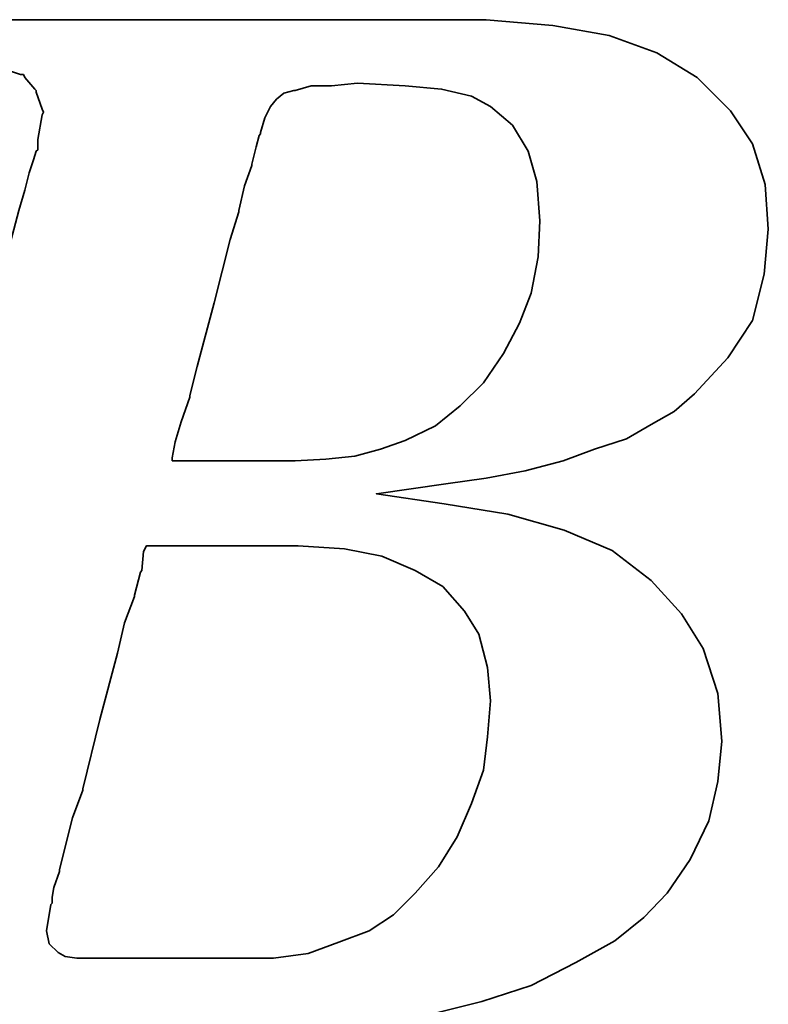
# Model space of a CAD drawing. Header units: inches. Extents: x 10 to 245, y 52 to 174.
# Tile 40 of 53: x 189.89 to 191.71, y 112.38 to 114.76. Entities that reach past the tile are written whole.
import ezdxf

# ---------------------------------------------------------------- set-up
doc = ezdxf.new("R2010")
doc.units = ezdxf.units.IN
doc.header["$LTSCALE"] = 0.1
doc.layers.add('DIM', color=4, linetype='Continuous')
doc.layers.add('layer 1', color=7, linetype='Continuous')

# ---------------------------------------------------------------- blocks, each defined once
blk = doc.blocks.new('TBI MOTION logo(完整正式版)')
at = {"layer": 'layer 1', "color": 22, "lineweight": 35}
for points, knots in [([(-64.65375, -6.86375), (-64.65375, -6.86375), (-64.84375, -7.29625), (-64.84375, -7.29625), (-64.84375, -7.29625), (-64.84375, -7.29625), (-64.86875, -7.34375), (-64.86875, -7.34375), (-64.86875, -7.34375), (-64.86875, -7.34375), (-64.86875, -7.36875), (-64.86875, -7.36875), (-64.86875, -7.36875), (-64.86875, -7.36875), (-65.15375, -7.65375), (-65.15375, -7.65375), (-65.15375, -7.65375), (-65.15375, -7.65375), (-65.17875, -7.65375), (-65.17875, -7.65375), (-65.17875, -7.65375), (-65.17875, -7.65375), (-65.20375, -7.67875), (-65.20375, -7.67875), (-65.20375, -7.67875), (-65.20375, -7.67875), (-65.58875, -7.87125), (-65.58875, -7.87125), (-65.58875, -7.87125), (-65.58875, -7.87125), (-65.63375, -7.87125), (-65.63375, -7.87125), (-65.63375, -7.87125), (-65.63375, -7.87125), (-65.65875, -7.89375), (-65.65875, -7.89375), (-65.65875, -7.89375), (-65.65875, -7.89375), (-66.09375, -7.94375), (-66.09375, -7.94375), (-66.09375, -7.94375), (-66.09375, -7.94375), (-66.11375, -7.94375), (-66.11375, -7.94375), (-66.11375, -7.94375), (-66.11375, -7.94375), (-66.16375, -7.94375), (-66.16375, -7.94375), (-66.16375, -7.94375), (-66.16375, -7.94375), (-66.30875, -7.94375), (-66.30875, -7.94375), (-66.30875, -7.94375), (-66.30875, -7.94375), (-66.69375, -7.94375), (-66.69375, -7.94375), (-66.69375, -7.94375), (-66.69375, -7.94375), (-67.07375, -7.94375), (-67.07375, -7.94375), (-67.07375, -7.94375), (-67.07375, -7.94375), (-67.12375, -7.94375), (-67.12375, -7.94375), (-67.12375, -7.94375), (-67.12375, -7.94375), (-67.12375, -7.96625), (-67.12375, -7.96625), (-67.12375, -7.96625), (-67.12375, -7.96625), (-67.14875, -7.99125), (-67.14875, -7.99125), (-67.14875, -7.99125), (-67.14875, -7.99125), (-67.24375, -8.34875), (-67.24375, -8.34875), (-67.24375, -8.34875), (-67.24375, -8.34875), (-67.31375, -8.68625), (-67.31375, -8.68625), (-67.31375, -8.68625), (-67.31375, -8.68625), (-67.26875, -8.68625), (-67.26875, -8.68625), (-67.26875, -8.68625), (-67.26875, -8.68625), (-67.07375, -8.68625), (-67.07375, -8.68625), (-67.07375, -8.68625), (-67.07375, -8.68625), (-66.54875, -8.68625), (-66.54875, -8.68625), (-66.54875, -8.68625), (-66.54875, -8.68625), (-65.82625, -8.68625), (-65.82625, -8.68625), (-65.82625, -8.68625), (-65.82625, -8.68625), (-65.01375, -8.68625), (-65.01375, -8.68625), (-65.01375, -8.68625), (-65.01375, -8.68625), (-64.05375, -8.68625), (-64.05375, -8.68625), (-64.05375, -8.68625), (-64.05375, -8.68625), (-62.08375, -8.68625), (-62.08375, -8.68625), (-62.08375, -8.68625), (-62.08375, -8.68625), (-60.06875, -8.68625), (-60.06875, -8.68625), (-60.06875, -8.68625), (-60.06875, -8.68625), (-59.10875, -8.68625), (-59.10875, -8.68625), (-59.10875, -8.68625), (-59.10875, -8.68625), (-58.29375, -8.68625), (-58.29375, -8.68625), (-58.29375, -8.68625), (-58.29375, -8.68625), (-57.57375, -8.68625), (-57.57375, -8.68625), (-57.57375, -8.68625), (-57.57375, -8.68625), (-57.04875, -8.68625), (-57.04875, -8.68625), (-57.04875, -8.68625), (-57.04875, -8.68625), (-56.85375, -8.68625), (-56.85375, -8.68625), (-56.85375, -8.68625), (-56.85375, -8.68625), (-56.70875, -8.68625), (-56.70875, -8.68625), (-56.70875, -8.68625), (-56.70875, -8.68625), (-56.61375, -8.68625), (-56.61375, -8.68625), (-56.61375, -8.68625), (-56.61375, -8.68625), (-56.56875, -8.68625), (-56.56875, -8.68625), (-56.56875, -8.68625), (-56.56875, -8.68625), (-55.65375, -8.63875), (-55.65375, -8.63875), (-55.65375, -8.63875), (-55.65375, -8.63875), (-54.76875, -8.51875), (-54.76875, -8.51875), (-54.76875, -8.51875), (-54.76875, -8.51875), (-53.90375, -8.30375), (-53.90375, -8.30375), (-53.90375, -8.30375), (-53.90375, -8.30375), (-53.08875, -8.03875), (-53.08875, -8.03875), (-53.08875, -8.03875), (-53.08875, -8.03875), (-52.34375, -7.65375), (-52.34375, -7.65375), (-52.34375, -7.65375), (-52.34375, -7.65375), (-51.69875, -7.29625), (-51.69875, -7.29625), (-51.69875, -7.29625), (-51.69875, -7.29625), (-51.21875, -6.91125), (-51.21875, -6.91125), (-51.21875, -6.91125), (-51.21875, -6.91125), (-50.83375, -6.50375), (-50.83375, -6.50375), (-50.83375, -6.50375), (-50.83375, -6.50375), (-50.44875, -5.94875), (-50.44875, -5.94875), (-50.44875, -5.94875), (-50.44875, -5.94875), (-50.13875, -5.30375), (-50.13875, -5.30375), (-50.13875, -5.30375), (-50.13875, -5.30375), (-49.99375, -4.65375), (-49.99375, -4.65375), (-49.99375, -4.65375), (-49.99375, -4.65375), (-49.92375, -3.98375), (-49.92375, -3.98375), (-49.92375, -3.98375), (-49.92375, -3.98375), (-49.99375, -3.19374), (-49.99375, -3.19374), (-49.99375, -3.19374), (-49.99375, -3.19374), (-50.23374, -2.44874), (-50.23374, -2.44874), (-50.23374, -2.44874), (-50.23374, -2.44874), (-50.59375, -1.87374), (-50.59375, -1.87374), (-50.59375, -1.87374), (-50.59375, -1.87374), (-51.09875, -1.31874), (-51.09875, -1.31874), (-51.09875, -1.31874), (-51.09875, -1.31874), (-51.74375, -0.81875), (-51.74375, -0.81875), (-51.74375, -0.81875), (-51.74375, -0.81875), (-52.53875, -0.48125), (-52.53875, -0.48125), (-52.53875, -0.48125), (-52.53875, -0.48125), (-53.47375, -0.21875), (-53.47375, -0.21875), (-53.47375, -0.21875), (-53.47375, -0.21875), (-54.52875, -0.04874), (-54.52875, -0.04874), (-54.52875, -0.04874), (-54.52875, -0.04874), (-55.65375, 0.12125), (-55.65375, 0.12125), (-55.65375, 0.12125), (-55.65375, 0.12125), (-54.50375, 0.28624), (-54.50375, 0.28624), (-54.50375, 0.28624), (-54.50375, 0.28624), (-53.83375, 0.38124), (-53.83375, 0.38124), (-53.83375, 0.38124), (-53.83375, 0.38124), (-53.18375, 0.50125), (-53.18375, 0.50125), (-53.18375, 0.50125), (-53.18375, 0.50125), (-52.55875, 0.66874), (-52.55875, 0.66874), (-52.55875, 0.66874), (-52.55875, 0.66874), (-52.03375, 0.86124), (-52.03375, 0.86124), (-52.03375, 0.86124), (-52.03375, 0.86124), (-51.50374, 1.03124), (-51.50374, 1.03124), (-51.50374, 1.03124), (-51.50374, 1.03124), (-51.09875, 1.27125), (-51.09875, 1.27125), (-51.09875, 1.27125), (-51.09875, 1.27125), (-50.71375, 1.48624), (-50.71375, 1.48624), (-50.71375, 1.48624), (-50.71375, 1.48624), (-50.37625, 1.77625), (-50.37625, 1.77625), (-50.37625, 1.77625), (-50.37625, 1.77625), (-49.82375, 2.37625), (-49.82375, 2.37625), (-49.82375, 2.37625), (-49.82375, 2.37625), (-49.41875, 2.99625), (-49.41875, 2.99625), (-49.41875, 2.99625), (-49.41875, 2.99625), (-49.22375, 3.76625), (-49.22375, 3.76625), (-49.22375, 3.76625), (-49.22375, 3.76625), (-49.15375, 4.50874), (-49.15375, 4.50874), (-49.15375, 4.50874), (-49.15375, 4.50874), (-49.20375, 5.25125), (-49.20375, 5.25125), (-49.20375, 5.25125), (-49.20375, 5.25125), (-49.41875, 5.92625), (-49.41875, 5.92625), (-49.41875, 5.92625), (-49.41875, 5.92625), (-49.77875, 6.47625), (-49.77875, 6.47625), (-49.77875, 6.47625), (-49.77875, 6.47625), (-50.33125, 7.02624), (-50.33125, 7.02624), (-50.33125, 7.02624), (-50.33125, 7.02624), (-51.00125, 7.43625), (-51.00125, 7.43625), (-51.00125, 7.43625), (-51.00125, 7.43625), (-51.79375, 7.72625), (-51.79375, 7.72625), (-51.79375, 7.72625), (-51.79375, 7.72625), (-52.72875, 7.89124), (-52.72875, 7.89124), (-52.72875, 7.89124), (-52.72875, 7.89124), (-53.83375, 7.98625), (-53.83375, 7.98625), (-53.83375, 7.98625), (-53.83375, 7.98625), (-53.92875, 7.98625), (-53.92875, 7.98625), (-53.92875, 7.98625), (-53.92875, 7.98625), (-54.26375, 7.98625), (-54.26375, 7.98625), (-54.26375, 7.98625), (-54.26375, 7.98625), (-54.74375, 7.98625), (-54.74375, 7.98625), (-54.74375, 7.98625), (-54.74375, 7.98625), (-55.36875, 7.98625), (-55.36875, 7.98625), (-55.36875, 7.98625), (-55.36875, 7.98625), (-56.13375, 7.98625), (-56.13375, 7.98625), (-56.13375, 7.98625), (-56.13375, 7.98625), (-56.94875, 7.98625), (-56.94875, 7.98625), (-56.94875, 7.98625), (-56.94875, 7.98625), (-58.77625, 7.98625), (-58.77625, 7.98625), (-58.77625, 7.98625), (-58.77625, 7.98625), (-60.59875, 7.98625), (-60.59875, 7.98625), (-60.59875, 7.98625), (-60.59875, 7.98625), (-61.41375, 7.98625), (-61.41375, 7.98625), (-61.41375, 7.98625), (-61.41375, 7.98625), (-62.17875, 7.98625), (-62.17875, 7.98625), (-62.17875, 7.98625), (-62.17875, 7.98625), (-62.80375, 7.98625), (-62.80375, 7.98625), (-62.80375, 7.98625), (-62.80375, 7.98625), (-63.30625, 7.98625), (-63.30625, 7.98625), (-63.30625, 7.98625), (-63.30625, 7.98625), (-63.57375, 7.98625), (-63.57375, 7.98625), (-63.57375, 7.98625), (-63.57375, 7.98625), (-63.57375, 7.96375), (-63.57375, 7.96375), (-63.57375, 7.96375), (-63.57375, 7.96375), (-63.59875, 7.94125), (-63.59875, 7.94125), (-63.59875, 7.94125), (-63.59875, 7.94125), (-63.69375, 7.55625), (-63.69375, 7.55625), (-63.69375, 7.55625), (-63.69375, 7.55625), (-63.76375, 7.24624), (-63.76375, 7.24624), (-63.76375, 7.24624), (-63.76375, 7.24624), (-63.23875, 7.24624), (-63.23875, 7.24624), (-63.23875, 7.24624), (-63.23875, 7.24624), (-62.75875, 7.24624), (-62.75875, 7.24624), (-62.75875, 7.24624), (-62.75875, 7.24624), (-62.61125, 7.24624), (-62.61125, 7.24624), (-62.61125, 7.24624), (-62.61125, 7.24624), (-62.56625, 7.24624), (-62.56625, 7.24624), (-62.56625, 7.24624), (-62.56625, 7.24624), (-62.22875, 7.24624), (-62.22875, 7.24624), (-62.22875, 7.24624), (-62.22875, 7.24624), (-62.20375, 7.24624), (-62.20375, 7.24624), (-62.20375, 7.24624), (-62.20375, 7.24624), (-62.17875, 7.21875), (-62.17875, 7.21875), (-62.17875, 7.21875), (-62.17875, 7.21875), (-61.96375, 7.17125), (-61.96375, 7.17125), (-61.96375, 7.17125), (-61.96375, 7.17125), (-61.72375, 7.12624), (-61.72375, 7.12624), (-61.72375, 7.12624), (-61.72375, 7.12624), (-61.70375, 7.12624), (-61.70375, 7.12624), (-61.70375, 7.12624), (-61.70375, 7.12624), (-61.55875, 7.07624), (-61.55875, 7.07624), (-61.55875, 7.07624), (-61.55875, 7.07624), (-61.50875, 7.07624), (-61.50875, 7.07624), (-61.50875, 7.07624), (-61.50875, 7.07624), (-61.48375, 7.02624), (-61.48375, 7.02624), (-61.48375, 7.02624), (-61.48375, 7.02624), (-61.31875, 6.83375), (-61.31875, 6.83375), (-61.31875, 6.83375), (-61.31875, 6.83375), (-61.29375, 6.81125), (-61.29375, 6.81125), (-61.29375, 6.81125), (-61.29375, 6.81125), (-61.29375, 6.78625), (-61.29375, 6.78625), (-61.29375, 6.78625), (-61.29375, 6.78625), (-61.19875, 6.50124), (-61.19875, 6.50124), (-61.19875, 6.50124), (-61.19875, 6.50124), (-61.17375, 6.45124), (-61.17375, 6.45124), (-61.17375, 6.45124), (-61.17375, 6.45124), (-61.19875, 6.40625), (-61.19875, 6.40625), (-61.19875, 6.40625), (-61.19875, 6.40625), (-61.26875, 5.99624), (-61.26875, 5.99624), (-61.26875, 5.99624), (-61.26875, 5.99624), (-61.26875, 5.85125), (-61.26875, 5.85125), (-61.26875, 5.85125), (-61.26875, 5.85125), (-61.26875, 5.82625), (-61.26875, 5.82625), (-61.26875, 5.82625), (-61.26875, 5.82625), (-61.29375, 5.80625), (-61.29375, 5.80625), (-61.29375, 5.80625), (-61.29375, 5.80625), (-61.34125, 5.66125), (-61.34125, 5.66125), (-61.34125, 5.66125), (-61.34125, 5.66125), (-61.41375, 5.44625), (-61.41375, 5.44625), (-61.41375, 5.44625), (-61.41375, 5.44625), (-61.48375, 5.15625), (-61.48375, 5.15625), (-61.48375, 5.15625), (-61.48375, 5.15625), (-61.58375, 4.82124), (-61.58375, 4.82124), (-61.58375, 4.82124), (-61.58375, 4.82124), (-61.79875, 4.00375), (-61.79875, 4.00375), (-61.79875, 4.00375), (-61.79875, 4.00375), (-62.05875, 2.99625), (-62.05875, 2.99625), (-62.05875, 2.99625), (-62.05875, 2.99625), (-62.34875, 1.91625), (-62.34875, 1.91625), (-62.34875, 1.91625), (-62.34875, 1.91625), (-62.97375, -0.41124), (-62.97375, -0.41124), (-62.97375, -0.41124), (-62.97375, -0.41124), (-63.59875, -2.75875), (-63.59875, -2.75875), (-63.59875, -2.75875), (-63.59875, -2.75875), (-63.88375, -3.86374), (-63.88375, -3.86374), (-63.88375, -3.86374), (-63.88375, -3.86374), (-64.14875, -4.82374), (-64.14875, -4.82374), (-64.14875, -4.82374), (-64.14875, -4.82374), (-64.36375, -5.64125), (-64.36375, -5.64125), (-64.36375, -5.64125), (-64.36375, -5.64125), (-64.43625, -5.97625), (-64.43625, -5.97625), (-64.43625, -5.97625), (-64.43625, -5.97625), (-64.50875, -6.28625), (-64.50875, -6.28625), (-64.50875, -6.28625), (-64.50875, -6.28625), (-64.50875, -6.30875), (-64.50875, -6.30875), (-64.50875, -6.30875), (-64.50875, -6.30875), (-64.57875, -6.50375), (-64.57875, -6.50375), (-64.57875, -6.50375), (-64.57875, -6.50375), (-64.62875, -6.69625), (-64.62875, -6.69625), (-64.62875, -6.69625), (-64.62875, -6.69625), (-64.62875, -6.76875), (-64.62875, -6.76875), (-64.62875, -6.76875), (-64.62875, -6.76875), (-64.62875, -6.81375), (-64.62875, -6.81375), (-64.62875, -6.81375), (-64.62875, -6.81375), (-64.62875, -6.83875), (-64.62875, -6.83875), (-64.62875, -6.83875), (-64.62875, -6.83875), (-64.65375, -6.86375), (-64.65375, -6.86375)], [0, 0, 0, 0, 0.00719424, 0.00719424, 0.00719424, 0.00719424, 0.01438849, 0.01438849, 0.01438849, 0.01438849, 0.02158273, 0.02158273, 0.02158273, 0.02158273, 0.02877698, 0.02877698, 0.02877698, 0.02877698, 0.03597122, 0.03597122, 0.03597122, 0.03597122, 0.04316547, 0.04316547, 0.04316547, 0.04316547, 0.05035971, 0.05035971, 0.05035971, 0.05035971, 0.05755396, 0.05755396, 0.05755396, 0.05755396, 0.0647482, 0.0647482, 0.0647482, 0.0647482, 0.07194245, 0.07194245, 0.07194245, 0.07194245, 0.07913669, 0.07913669, 0.07913669, 0.07913669, 0.08633094, 0.08633094, 0.08633094, 0.08633094, 0.09352518, 0.09352518, 0.09352518, 0.09352518, 0.10071942, 0.10071942, 0.10071942, 0.10071942, 0.10791367, 0.10791367, 0.10791367, 0.10791367, 0.11510791, 0.11510791, 0.11510791, 0.11510791, 0.12230216, 0.12230216, 0.12230216, 0.12230216, 0.1294964, 0.1294964, 0.1294964, 0.1294964, 0.13669065, 0.13669065, 0.13669065, 0.13669065, 0.14388489, 0.14388489, 0.14388489, 0.14388489, 0.15107914, 0.15107914, 0.15107914, 0.15107914, 0.15827338, 0.15827338, 0.15827338, 0.15827338, 0.16546763, 0.16546763, 0.16546763, 0.16546763, 0.17266187, 0.17266187, 0.17266187, 0.17266187, 0.17985612, 0.17985612, 0.17985612, 0.17985612, 0.18705036, 0.18705036, 0.18705036, 0.18705036, 0.1942446, 0.1942446, 0.1942446, 0.1942446, 0.20143885, 0.20143885, 0.20143885, 0.20143885, 0.20863309, 0.20863309, 0.20863309, 0.20863309, 0.21582734, 0.21582734, 0.21582734, 0.21582734, 0.22302158, 0.22302158, 0.22302158, 0.22302158, 0.23021583, 0.23021583, 0.23021583, 0.23021583, 0.23741007, 0.23741007, 0.23741007, 0.23741007, 0.24460432, 0.24460432, 0.24460432, 0.24460432, 0.25179856, 0.25179856, 0.25179856, 0.25179856, 0.25899281, 0.25899281, 0.25899281, 0.25899281, 0.26618705, 0.26618705, 0.26618705, 0.26618705, 0.27338129, 0.27338129, 0.27338129, 0.27338129, 0.28057554, 0.28057554, 0.28057554, 0.28057554, 0.28776978, 0.28776978, 0.28776978, 0.28776978, 0.29496403, 0.29496403, 0.29496403, 0.29496403, 0.30215827, 0.30215827, 0.30215827, 0.30215827, 0.30935252, 0.30935252, 0.30935252, 0.30935252, 0.31654676, 0.31654676, 0.31654676, 0.31654676, 0.32374101, 0.32374101, 0.32374101, 0.32374101, 0.33093525, 0.33093525, 0.33093525, 0.33093525, 0.3381295, 0.3381295, 0.3381295, 0.3381295, 0.34532374, 0.34532374, 0.34532374, 0.34532374, 0.35251799, 0.35251799, 0.35251799, 0.35251799, 0.35971223, 0.35971223, 0.35971223, 0.35971223, 0.36690647, 0.36690647, 0.36690647, 0.36690647, 0.37410072, 0.37410072, 0.37410072, 0.37410072, 0.38129496, 0.38129496, 0.38129496, 0.38129496, 0.38848921, 0.38848921, 0.38848921, 0.38848921, 0.39568345, 0.39568345, 0.39568345, 0.39568345, 0.4028777, 0.4028777, 0.4028777, 0.4028777, 0.41007194, 0.41007194, 0.41007194, 0.41007194, 0.41726619, 0.41726619, 0.41726619, 0.41726619, 0.42446043, 0.42446043, 0.42446043, 0.42446043, 0.43165468, 0.43165468, 0.43165468, 0.43165468, 0.43884892, 0.43884892, 0.43884892, 0.43884892, 0.44604317, 0.44604317, 0.44604317, 0.44604317, 0.45323741, 0.45323741, 0.45323741, 0.45323741, 0.46043165, 0.46043165, 0.46043165, 0.46043165, 0.4676259, 0.4676259, 0.4676259, 0.4676259, 0.47482014, 0.47482014, 0.47482014, 0.47482014, 0.48201439, 0.48201439, 0.48201439, 0.48201439, 0.48920863, 0.48920863, 0.48920863, 0.48920863, 0.49640288, 0.49640288, 0.49640288, 0.49640288, 0.50359712, 0.50359712, 0.50359712, 0.50359712, 0.51079137, 0.51079137, 0.51079137, 0.51079137, 0.51798561, 0.51798561, 0.51798561, 0.51798561, 0.52517986, 0.52517986, 0.52517986, 0.52517986, 0.5323741, 0.5323741, 0.5323741, 0.5323741, 0.53956835, 0.53956835, 0.53956835, 0.53956835, 0.54676259, 0.54676259, 0.54676259, 0.54676259, 0.55395683, 0.55395683, 0.55395683, 0.55395683, 0.56115108, 0.56115108, 0.56115108, 0.56115108, 0.56834532, 0.56834532, 0.56834532, 0.56834532, 0.57553957, 0.57553957, 0.57553957, 0.57553957, 0.58273381, 0.58273381, 0.58273381, 0.58273381, 0.58992806, 0.58992806, 0.58992806, 0.58992806, 0.5971223, 0.5971223, 0.5971223, 0.5971223, 0.60431655, 0.60431655, 0.60431655, 0.60431655, 0.61151079, 0.61151079, 0.61151079, 0.61151079, 0.61870504, 0.61870504, 0.61870504, 0.61870504, 0.62589928, 0.62589928, 0.62589928, 0.62589928, 0.63309353, 0.63309353, 0.63309353, 0.63309353, 0.64028777, 0.64028777, 0.64028777, 0.64028777, 0.64748201, 0.64748201, 0.64748201, 0.64748201, 0.65467626, 0.65467626, 0.65467626, 0.65467626, 0.6618705, 0.6618705, 0.6618705, 0.6618705, 0.66906475, 0.66906475, 0.66906475, 0.66906475, 0.67625899, 0.67625899, 0.67625899, 0.67625899, 0.68345324, 0.68345324, 0.68345324, 0.68345324, 0.69064748, 0.69064748, 0.69064748, 0.69064748, 0.69784173, 0.69784173, 0.69784173, 0.69784173, 0.70503597, 0.70503597, 0.70503597, 0.70503597, 0.71223022, 0.71223022, 0.71223022, 0.71223022, 0.71942446, 0.71942446, 0.71942446, 0.71942446, 0.72661871, 0.72661871, 0.72661871, 0.72661871, 0.73381295, 0.73381295, 0.73381295, 0.73381295, 0.74100719, 0.74100719, 0.74100719, 0.74100719, 0.74820144, 0.74820144, 0.74820144, 0.74820144, 0.75539568, 0.75539568, 0.75539568, 0.75539568, 0.76258993, 0.76258993, 0.76258993, 0.76258993, 0.76978417, 0.76978417, 0.76978417, 0.76978417, 0.77697842, 0.77697842, 0.77697842, 0.77697842, 0.78417266, 0.78417266, 0.78417266, 0.78417266, 0.79136691, 0.79136691, 0.79136691, 0.79136691, 0.79856115, 0.79856115, 0.79856115, 0.79856115, 0.8057554, 0.8057554, 0.8057554, 0.8057554, 0.81294964, 0.81294964, 0.81294964, 0.81294964, 0.82014388, 0.82014388, 0.82014388, 0.82014388, 0.82733813, 0.82733813, 0.82733813, 0.82733813, 0.83453237, 0.83453237, 0.83453237, 0.83453237, 0.84172662, 0.84172662, 0.84172662, 0.84172662, 0.84892086, 0.84892086, 0.84892086, 0.84892086, 0.85611511, 0.85611511, 0.85611511, 0.85611511, 0.86330935, 0.86330935, 0.86330935, 0.86330935, 0.8705036, 0.8705036, 0.8705036, 0.8705036, 0.87769784, 0.87769784, 0.87769784, 0.87769784, 0.88489209, 0.88489209, 0.88489209, 0.88489209, 0.89208633, 0.89208633, 0.89208633, 0.89208633, 0.89928058, 0.89928058, 0.89928058, 0.89928058, 0.90647482, 0.90647482, 0.90647482, 0.90647482, 0.91366906, 0.91366906, 0.91366906, 0.91366906, 0.92086331, 0.92086331, 0.92086331, 0.92086331, 0.92805755, 0.92805755, 0.92805755, 0.92805755, 0.9352518, 0.9352518, 0.9352518, 0.9352518, 0.94244604, 0.94244604, 0.94244604, 0.94244604, 0.94964029, 0.94964029, 0.94964029, 0.94964029, 0.95683453, 0.95683453, 0.95683453, 0.95683453, 0.96402878, 0.96402878, 0.96402878, 0.96402878, 0.97122302, 0.97122302, 0.97122302, 0.97122302, 0.97841727, 0.97841727, 0.97841727, 0.97841727, 0.98561151, 0.98561151, 0.98561151, 0.98561151, 0.99280576, 0.99280576, 0.99280576, 0.99280576, 1, 1, 1, 1]), ([(-57.50375, 6.35625), (-57.50375, 6.35625), (-57.57375, 6.11625), (-57.57375, 6.11625), (-57.57375, 6.11625), (-57.57375, 6.11625), (-57.57375, 6.09125), (-57.57375, 6.09125), (-57.57375, 6.09125), (-57.57375, 6.09125), (-57.59875, 6.06625), (-57.59875, 6.06625), (-57.59875, 6.06625), (-57.59875, 6.06625), (-57.64875, 5.87625), (-57.64875, 5.87625), (-57.64875, 5.87625), (-57.64875, 5.87625), (-57.71875, 5.58875), (-57.71875, 5.58875), (-57.71875, 5.58875), (-57.71875, 5.58875), (-57.71875, 5.56625), (-57.71875, 5.56625), (-57.71875, 5.56625), (-57.71875, 5.56625), (-57.83875, 5.23125), (-57.83875, 5.23125), (-57.83875, 5.23125), (-57.83875, 5.23125), (-57.93625, 4.82124), (-57.93625, 4.82124), (-57.93625, 4.82124), (-57.93625, 4.82124), (-57.93625, 4.79624), (-57.93625, 4.79624), (-57.93625, 4.79624), (-57.93625, 4.79624), (-58.07875, 4.34125), (-58.07875, 4.34125), (-58.07875, 4.34125), (-58.07875, 4.34125), (-58.34375, 3.28625), (-58.34375, 3.28625), (-58.34375, 3.28625), (-58.34375, 3.28625), (-58.62875, 2.23124), (-58.62875, 2.23124), (-58.62875, 2.23124), (-58.62875, 2.23124), (-58.74875, 1.75125), (-58.74875, 1.75125), (-58.74875, 1.75125), (-58.74875, 1.75125), (-58.74875, 1.72625), (-58.74875, 1.72625), (-58.74875, 1.72625), (-58.74875, 1.72625), (-58.89375, 1.31625), (-58.89375, 1.31625), (-58.89375, 1.31625), (-58.89375, 1.31625), (-58.98875, 0.98124), (-58.98875, 0.98124), (-58.98875, 0.98124), (-58.98875, 0.98124), (-59.03875, 0.71625), (-59.03875, 0.71625), (-59.03875, 0.71625), (-59.03875, 0.71625), (-59.03875, 0.66874), (-59.03875, 0.66874), (-59.03875, 0.66874), (-59.03875, 0.66874), (-58.91875, 0.66874), (-58.91875, 0.66874), (-58.91875, 0.66874), (-58.91875, 0.66874), (-58.53375, 0.66874), (-58.53375, 0.66874), (-58.53375, 0.66874), (-58.53375, 0.66874), (-58.10375, 0.66874), (-58.10375, 0.66874), (-58.10375, 0.66874), (-58.10375, 0.66874), (-57.66875, 0.66874), (-57.66875, 0.66874), (-57.66875, 0.66874), (-57.66875, 0.66874), (-57.33375, 0.66874), (-57.33375, 0.66874), (-57.33375, 0.66874), (-57.33375, 0.66874), (-57.09375, 0.66874), (-57.09375, 0.66874), (-57.09375, 0.66874), (-57.09375, 0.66874), (-56.99875, 0.66874), (-56.99875, 0.66874), (-56.99875, 0.66874), (-56.99875, 0.66874), (-56.49375, 0.69374), (-56.49375, 0.69374), (-56.49375, 0.69374), (-56.49375, 0.69374), (-56.01375, 0.74374), (-56.01375, 0.74374), (-56.01375, 0.74374), (-56.01375, 0.74374), (-55.58375, 0.86124), (-55.58375, 0.86124), (-55.58375, 0.86124), (-55.58375, 0.86124), (-55.17375, 1.00624), (-55.17375, 1.00624), (-55.17375, 1.00624), (-55.17375, 1.00624), (-54.67375, 1.24625), (-54.67375, 1.24625), (-54.67375, 1.24625), (-54.67375, 1.24625), (-54.26375, 1.58124), (-54.26375, 1.58124), (-54.26375, 1.58124), (-54.26375, 1.58124), (-53.87875, 1.96374), (-53.87875, 1.96374), (-53.87875, 1.96374), (-53.87875, 1.96374), (-53.54375, 2.44625), (-53.54375, 2.44625), (-53.54375, 2.44625), (-53.54375, 2.44625), (-53.27875, 2.95125), (-53.27875, 2.95125), (-53.27875, 2.95125), (-53.27875, 2.95125), (-53.08875, 3.45124), (-53.08875, 3.45124), (-53.08875, 3.45124), (-53.08875, 3.45124), (-52.96875, 4.05124), (-52.96875, 4.05124), (-52.96875, 4.05124), (-52.96875, 4.05124), (-52.94375, 4.65125), (-52.94375, 4.65125), (-52.94375, 4.65125), (-52.94375, 4.65125), (-52.99375, 5.30125), (-52.99375, 5.30125), (-52.99375, 5.30125), (-52.99375, 5.30125), (-53.13875, 5.80625), (-53.13875, 5.80625), (-53.13875, 5.80625), (-53.13875, 5.80625), (-53.39875, 6.23625), (-53.39875, 6.23625), (-53.39875, 6.23625), (-53.39875, 6.23625), (-53.75875, 6.54875), (-53.75875, 6.54875), (-53.75875, 6.54875), (-53.75875, 6.54875), (-54.07375, 6.71625), (-54.07375, 6.71625), (-54.07375, 6.71625), (-54.07375, 6.71625), (-54.57375, 6.83375), (-54.57375, 6.83375), (-54.57375, 6.83375), (-54.57375, 6.83375), (-55.17375, 6.88625), (-55.17375, 6.88625), (-55.17375, 6.88625), (-55.17375, 6.88625), (-55.96875, 6.93125), (-55.96875, 6.93125), (-55.96875, 6.93125), (-55.96875, 6.93125), (-56.39875, 6.88625), (-56.39875, 6.88625), (-56.39875, 6.88625), (-56.39875, 6.88625), (-56.42125, 6.88625), (-56.42125, 6.88625), (-56.42125, 6.88625), (-56.42125, 6.88625), (-56.73375, 6.88625), (-56.73375, 6.88625), (-56.73375, 6.88625), (-56.73375, 6.88625), (-56.99875, 6.81125), (-56.99875, 6.81125), (-56.99875, 6.81125), (-56.99875, 6.81125), (-57.02375, 6.81125), (-57.02375, 6.81125), (-57.02375, 6.81125), (-57.02375, 6.81125), (-57.18875, 6.76625), (-57.18875, 6.76625), (-57.18875, 6.76625), (-57.18875, 6.76625), (-57.30875, 6.66625), (-57.30875, 6.66625), (-57.30875, 6.66625), (-57.30875, 6.66625), (-57.40875, 6.54875), (-57.40875, 6.54875), (-57.40875, 6.54875), (-57.40875, 6.54875), (-57.50375, 6.35625), (-57.50375, 6.35625)], [0, 0, 0, 0, 0.01851852, 0.01851852, 0.01851852, 0.01851852, 0.03703704, 0.03703704, 0.03703704, 0.03703704, 0.05555556, 0.05555556, 0.05555556, 0.05555556, 0.07407407, 0.07407407, 0.07407407, 0.07407407, 0.09259259, 0.09259259, 0.09259259, 0.09259259, 0.11111111, 0.11111111, 0.11111111, 0.11111111, 0.12962963, 0.12962963, 0.12962963, 0.12962963, 0.14814815, 0.14814815, 0.14814815, 0.14814815, 0.16666667, 0.16666667, 0.16666667, 0.16666667, 0.18518519, 0.18518519, 0.18518519, 0.18518519, 0.2037037, 0.2037037, 0.2037037, 0.2037037, 0.22222222, 0.22222222, 0.22222222, 0.22222222, 0.24074074, 0.24074074, 0.24074074, 0.24074074, 0.25925926, 0.25925926, 0.25925926, 0.25925926, 0.27777778, 0.27777778, 0.27777778, 0.27777778, 0.2962963, 0.2962963, 0.2962963, 0.2962963, 0.31481481, 0.31481481, 0.31481481, 0.31481481, 0.33333333, 0.33333333, 0.33333333, 0.33333333, 0.35185185, 0.35185185, 0.35185185, 0.35185185, 0.37037037, 0.37037037, 0.37037037, 0.37037037, 0.38888889, 0.38888889, 0.38888889, 0.38888889, 0.40740741, 0.40740741, 0.40740741, 0.40740741, 0.42592593, 0.42592593, 0.42592593, 0.42592593, 0.44444444, 0.44444444, 0.44444444, 0.44444444, 0.46296296, 0.46296296, 0.46296296, 0.46296296, 0.48148148, 0.48148148, 0.48148148, 0.48148148, 0.5, 0.5, 0.5, 0.5, 0.51851852, 0.51851852, 0.51851852, 0.51851852, 0.53703704, 0.53703704, 0.53703704, 0.53703704, 0.55555556, 0.55555556, 0.55555556, 0.55555556, 0.57407407, 0.57407407, 0.57407407, 0.57407407, 0.59259259, 0.59259259, 0.59259259, 0.59259259, 0.61111111, 0.61111111, 0.61111111, 0.61111111, 0.62962963, 0.62962963, 0.62962963, 0.62962963, 0.64814815, 0.64814815, 0.64814815, 0.64814815, 0.66666667, 0.66666667, 0.66666667, 0.66666667, 0.68518519, 0.68518519, 0.68518519, 0.68518519, 0.7037037, 0.7037037, 0.7037037, 0.7037037, 0.72222222, 0.72222222, 0.72222222, 0.72222222, 0.74074074, 0.74074074, 0.74074074, 0.74074074, 0.75925926, 0.75925926, 0.75925926, 0.75925926, 0.77777778, 0.77777778, 0.77777778, 0.77777778, 0.7962963, 0.7962963, 0.7962963, 0.7962963, 0.81481481, 0.81481481, 0.81481481, 0.81481481, 0.83333333, 0.83333333, 0.83333333, 0.83333333, 0.85185185, 0.85185185, 0.85185185, 0.85185185, 0.87037037, 0.87037037, 0.87037037, 0.87037037, 0.88888889, 0.88888889, 0.88888889, 0.88888889, 0.90740741, 0.90740741, 0.90740741, 0.90740741, 0.92592593, 0.92592593, 0.92592593, 0.92592593, 0.94444444, 0.94444444, 0.94444444, 0.94444444, 0.96296296, 0.96296296, 0.96296296, 0.96296296, 0.98148148, 0.98148148, 0.98148148, 0.98148148, 1, 1, 1, 1]), ([(-61.03125, -6.57375), (-61.03125, -6.57375), (-61.03125, -6.67125), (-61.03125, -6.67125), (-61.03125, -6.67125), (-61.03125, -6.67125), (-61.05375, -6.69625), (-61.05375, -6.69625), (-61.05375, -6.69625), (-61.05375, -6.69625), (-61.12375, -7.12875), (-61.12375, -7.12875), (-61.12375, -7.12875), (-61.12375, -7.12875), (-61.07875, -7.34375), (-61.07875, -7.34375), (-61.07875, -7.34375), (-61.07875, -7.34375), (-60.93375, -7.48875), (-60.93375, -7.48875), (-60.93375, -7.48875), (-60.93375, -7.48875), (-60.81375, -7.55625), (-60.81375, -7.55625), (-60.81375, -7.55625), (-60.81375, -7.55625), (-60.62375, -7.58375), (-60.62375, -7.58375), (-60.62375, -7.58375), (-60.62375, -7.58375), (-60.30875, -7.58375), (-60.30875, -7.58375), (-60.30875, -7.58375), (-60.30875, -7.58375), (-59.97375, -7.58375), (-59.97375, -7.58375), (-59.97375, -7.58375), (-59.97375, -7.58375), (-59.87875, -7.58375), (-59.87875, -7.58375), (-59.87875, -7.58375), (-59.87875, -7.58375), (-59.63625, -7.58375), (-59.63625, -7.58375), (-59.63625, -7.58375), (-59.63625, -7.58375), (-58.96875, -7.58375), (-58.96875, -7.58375), (-58.96875, -7.58375), (-58.96875, -7.58375), (-58.29375, -7.58375), (-58.29375, -7.58375), (-58.29375, -7.58375), (-58.29375, -7.58375), (-58.05375, -7.58375), (-58.05375, -7.58375), (-58.05375, -7.58375), (-58.05375, -7.58375), (-57.98375, -7.58375), (-57.98375, -7.58375), (-57.98375, -7.58375), (-57.98375, -7.58375), (-57.35875, -7.58375), (-57.35875, -7.58375), (-57.35875, -7.58375), (-57.35875, -7.58375), (-56.78375, -7.50875), (-56.78375, -7.50875), (-56.78375, -7.50875), (-56.78375, -7.50875), (-56.27875, -7.31875), (-56.27875, -7.31875), (-56.27875, -7.31875), (-56.27875, -7.31875), (-55.77375, -7.12875), (-55.77375, -7.12875), (-55.77375, -7.12875), (-55.77375, -7.12875), (-55.36875, -6.86375), (-55.36875, -6.86375), (-55.36875, -6.86375), (-55.36875, -6.86375), (-55.00875, -6.50375), (-55.00875, -6.50375), (-55.00875, -6.50375), (-55.00875, -6.50375), (-54.62375, -6.06875), (-54.62375, -6.06875), (-54.62375, -6.06875), (-54.62375, -6.06875), (-54.31375, -5.56875), (-54.31375, -5.56875), (-54.31375, -5.56875), (-54.31375, -5.56875), (-54.07375, -5.01625), (-54.07375, -5.01625), (-54.07375, -5.01625), (-54.07375, -5.01625), (-53.87875, -4.46374), (-53.87875, -4.46374), (-53.87875, -4.46374), (-53.87875, -4.46374), (-53.80875, -3.91375), (-53.80875, -3.91375), (-53.80875, -3.91375), (-53.80875, -3.91375), (-53.75875, -3.31375), (-53.75875, -3.31375), (-53.75875, -3.31375), (-53.75875, -3.31375), (-53.80875, -2.75875), (-53.80875, -2.75875), (-53.80875, -2.75875), (-53.80875, -2.75875), (-53.95375, -2.20875), (-53.95375, -2.20875), (-53.95375, -2.20875), (-53.95375, -2.20875), (-54.19375, -1.82625), (-54.19375, -1.82625), (-54.19375, -1.82625), (-54.19375, -1.82625), (-54.55375, -1.41875), (-54.55375, -1.41875), (-54.55375, -1.41875), (-54.55375, -1.41875), (-55.00875, -1.15125), (-55.00875, -1.15125), (-55.00875, -1.15125), (-55.00875, -1.15125), (-55.56125, -0.91375), (-55.56125, -0.91375), (-55.56125, -0.91375), (-55.56125, -0.91375), (-56.18125, -0.79375), (-56.18125, -0.79375), (-56.18125, -0.79375), (-56.18125, -0.79375), (-56.94875, -0.74374), (-56.94875, -0.74374), (-56.94875, -0.74374), (-56.94875, -0.74374), (-56.99875, -0.74374), (-56.99875, -0.74374), (-56.99875, -0.74374), (-56.99875, -0.74374), (-57.09375, -0.74374), (-57.09375, -0.74374), (-57.09375, -0.74374), (-57.09375, -0.74374), (-57.38375, -0.74374), (-57.38375, -0.74374), (-57.38375, -0.74374), (-57.38375, -0.74374), (-57.76875, -0.74374), (-57.76875, -0.74374), (-57.76875, -0.74374), (-57.76875, -0.74374), (-58.24625, -0.74374), (-58.24625, -0.74374), (-58.24625, -0.74374), (-58.24625, -0.74374), (-58.72875, -0.74374), (-58.72875, -0.74374), (-58.72875, -0.74374), (-58.72875, -0.74374), (-59.20875, -0.74374), (-59.20875, -0.74374), (-59.20875, -0.74374), (-59.20875, -0.74374), (-59.46875, -0.74374), (-59.46875, -0.74374), (-59.46875, -0.74374), (-59.46875, -0.74374), (-59.51625, -0.83875), (-59.51625, -0.83875), (-59.51625, -0.83875), (-59.51625, -0.83875), (-59.54375, -1.15125), (-59.54375, -1.15125), (-59.54375, -1.15125), (-59.54375, -1.15125), (-59.56375, -1.17874), (-59.56375, -1.17874), (-59.56375, -1.17874), (-59.56375, -1.17874), (-59.66375, -1.55875), (-59.66375, -1.55875), (-59.66375, -1.55875), (-59.66375, -1.55875), (-59.66375, -1.58375), (-59.66375, -1.58375), (-59.66375, -1.58375), (-59.66375, -1.58375), (-59.82875, -2.01874), (-59.82875, -2.01874), (-59.82875, -2.01874), (-59.82875, -2.01874), (-59.94875, -2.52125), (-59.94875, -2.52125), (-59.94875, -2.52125), (-59.94875, -2.52125), (-60.23875, -3.62375), (-60.23875, -3.62375), (-60.23875, -3.62375), (-60.23875, -3.62375), (-60.52375, -4.77624), (-60.52375, -4.77624), (-60.52375, -4.77624), (-60.52375, -4.77624), (-60.52375, -4.79874), (-60.52375, -4.79874), (-60.52375, -4.79874), (-60.52375, -4.79874), (-60.69125, -5.25375), (-60.69125, -5.25375), (-60.69125, -5.25375), (-60.69125, -5.25375), (-60.81375, -5.73625), (-60.81375, -5.73625), (-60.81375, -5.73625), (-60.81375, -5.73625), (-60.90875, -6.11875), (-60.90875, -6.11875), (-60.90875, -6.11875), (-60.90875, -6.11875), (-60.90875, -6.14375), (-60.90875, -6.14375), (-60.90875, -6.14375), (-60.90875, -6.14375), (-61.00375, -6.40875), (-61.00375, -6.40875), (-61.00375, -6.40875), (-61.00375, -6.40875), (-61.03125, -6.57375), (-61.03125, -6.57375)], [0, 0, 0, 0, 0.01694915, 0.01694915, 0.01694915, 0.01694915, 0.03389831, 0.03389831, 0.03389831, 0.03389831, 0.05084746, 0.05084746, 0.05084746, 0.05084746, 0.06779661, 0.06779661, 0.06779661, 0.06779661, 0.08474576, 0.08474576, 0.08474576, 0.08474576, 0.10169492, 0.10169492, 0.10169492, 0.10169492, 0.11864407, 0.11864407, 0.11864407, 0.11864407, 0.13559322, 0.13559322, 0.13559322, 0.13559322, 0.15254237, 0.15254237, 0.15254237, 0.15254237, 0.16949153, 0.16949153, 0.16949153, 0.16949153, 0.18644068, 0.18644068, 0.18644068, 0.18644068, 0.20338983, 0.20338983, 0.20338983, 0.20338983, 0.22033898, 0.22033898, 0.22033898, 0.22033898, 0.23728814, 0.23728814, 0.23728814, 0.23728814, 0.25423729, 0.25423729, 0.25423729, 0.25423729, 0.27118644, 0.27118644, 0.27118644, 0.27118644, 0.28813559, 0.28813559, 0.28813559, 0.28813559, 0.30508475, 0.30508475, 0.30508475, 0.30508475, 0.3220339, 0.3220339, 0.3220339, 0.3220339, 0.33898305, 0.33898305, 0.33898305, 0.33898305, 0.3559322, 0.3559322, 0.3559322, 0.3559322, 0.37288136, 0.37288136, 0.37288136, 0.37288136, 0.38983051, 0.38983051, 0.38983051, 0.38983051, 0.40677966, 0.40677966, 0.40677966, 0.40677966, 0.42372881, 0.42372881, 0.42372881, 0.42372881, 0.44067797, 0.44067797, 0.44067797, 0.44067797, 0.45762712, 0.45762712, 0.45762712, 0.45762712, 0.47457627, 0.47457627, 0.47457627, 0.47457627, 0.49152542, 0.49152542, 0.49152542, 0.49152542, 0.50847458, 0.50847458, 0.50847458, 0.50847458, 0.52542373, 0.52542373, 0.52542373, 0.52542373, 0.54237288, 0.54237288, 0.54237288, 0.54237288, 0.55932203, 0.55932203, 0.55932203, 0.55932203, 0.57627119, 0.57627119, 0.57627119, 0.57627119, 0.59322034, 0.59322034, 0.59322034, 0.59322034, 0.61016949, 0.61016949, 0.61016949, 0.61016949, 0.62711864, 0.62711864, 0.62711864, 0.62711864, 0.6440678, 0.6440678, 0.6440678, 0.6440678, 0.66101695, 0.66101695, 0.66101695, 0.66101695, 0.6779661, 0.6779661, 0.6779661, 0.6779661, 0.69491525, 0.69491525, 0.69491525, 0.69491525, 0.71186441, 0.71186441, 0.71186441, 0.71186441, 0.72881356, 0.72881356, 0.72881356, 0.72881356, 0.74576271, 0.74576271, 0.74576271, 0.74576271, 0.76271186, 0.76271186, 0.76271186, 0.76271186, 0.77966102, 0.77966102, 0.77966102, 0.77966102, 0.79661017, 0.79661017, 0.79661017, 0.79661017, 0.81355932, 0.81355932, 0.81355932, 0.81355932, 0.83050847, 0.83050847, 0.83050847, 0.83050847, 0.84745763, 0.84745763, 0.84745763, 0.84745763, 0.86440678, 0.86440678, 0.86440678, 0.86440678, 0.88135593, 0.88135593, 0.88135593, 0.88135593, 0.89830508, 0.89830508, 0.89830508, 0.89830508, 0.91525424, 0.91525424, 0.91525424, 0.91525424, 0.93220339, 0.93220339, 0.93220339, 0.93220339, 0.94915254, 0.94915254, 0.94915254, 0.94915254, 0.96610169, 0.96610169, 0.96610169, 0.96610169, 0.98305085, 0.98305085, 0.98305085, 0.98305085, 1, 1, 1, 1])]:
    blk.add_open_spline(points, degree=3, knots=knots, dxfattribs=at)

msp = doc.modelspace()

# ---------------------------------------------------------------- block references
at = {"layer": 'DIM', "xscale": 0.1462860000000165, "yscale": 0.1462859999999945, "zscale": 0.146286}
msp.add_blockref('TBI MOTION logo(完整正式版)', (198.8961, 113.5966), dxfattribs=at)

doc.saveas('drawing.dxf')
